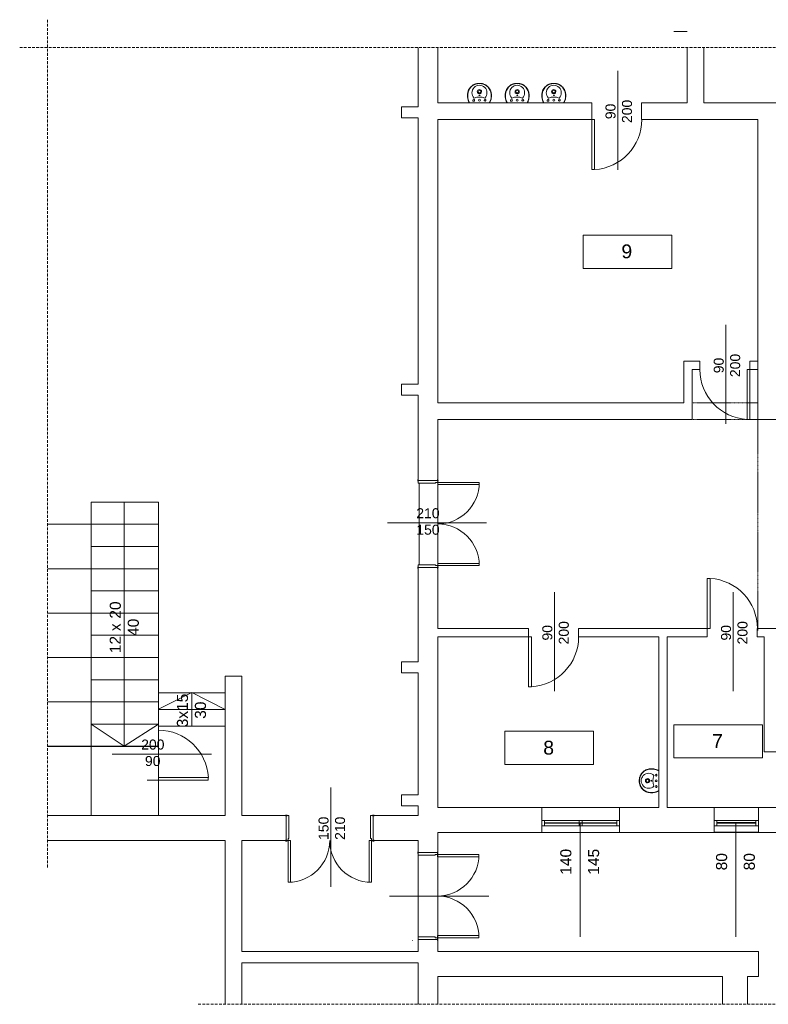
# Model space of a CAD drawing. Header units: millimetres. Extents: x -25482 to 40133, y -15451 to 2292.
# Tile 1 of 3: x 7835 to 21329, y -15451 to 2292. Entities that reach past the tile are written whole.
import ezdxf

# ---------------------------------------------------------------- set-up
doc = ezdxf.new("R2010")
doc.units = ezdxf.units.MM
for name, pattern in [('DASHED', [0.75, 0.5, -0.25]), ('Ponad', [3.96875, 2.38125, -1.5875]), ('Wyburzony', [4.8, 3.2, -1.6])]:
    doc.linetypes.add(name, pattern=pattern)
for name, color, linetype, lineweight in [('A-AREA-IDEN', 250, 'Continuous', 9), ('A-DETL-DEMO', 6, 'Wyburzony', 9), ('A-DETL-THIN', 151, 'Continuous', 9), ('A-DOOR', 250, 'Continuous', 9), ('A-DOOR-FRAM', 31, 'Continuous', 18), ('A-DOOR-IDEN', 250, 'Continuous', 9), ('A-FLOR', 192, 'Continuous', 9), ('A-GENM', 13, 'Continuous', 9), ('A-GLAZ', 250, 'Continuous', 9), ('A-GLAZ-IDEN', 250, 'Continuous', 9), ('A-WALL', 113, 'Continuous', 9), ('G-ANNO-TEXT', 231, 'Continuous', 9), ('P-SANR-FIXT', 250, 'Continuous', 9), ('S-STRS', 31, 'Continuous', 9)]:
    doc.layers.add(name, color=color, linetype=linetype, lineweight=lineweight)
doc.styles.add('Arial_1', font='arial.ttf', dxfattribs={"height": 200})
doc.styles.add('Arial_2', font='arial.ttf', dxfattribs={"height": 250})
doc.styles.add('Arial_4', font='arial.ttf', dxfattribs={"height": 180})

# ---------------------------------------------------------------- blocks, each defined once
blk = doc.blocks.new('M_Jednoskrzydłowe płytowe - 90x200-423139-PARTER')
at = {"layer": 'A-DOOR', "lineweight": 18}
for p, q in [((399, 150), (399, 1050)), ((450, 1050), (399, 1050)), ((450, 150), (450, 1050)), ((450, 150), (399, 150))]:
    blk.add_line(p, q, dxfattribs=at)
at = {"layer": 'A-DOOR'}
blk.add_arc((450, 150), 902, 93.2424, 180, dxfattribs=at)
blk = doc.blocks.new('M_Jednoskrzydłowe płytowe - 90x200-421705-PARTER')
at = {"layer": 'A-DOOR', "lineweight": 18}
for p, q in [((399, -75), (399, -975)), ((450, -75), (399, -75)), ((450, -75), (450, -975)), ((450, -975), (399, -975))]:
    blk.add_line(p, q, dxfattribs=at)
at = {"layer": 'A-DOOR'}
blk.add_arc((450, -75), 902, 180, 266.7576, dxfattribs=at)
blk = doc.blocks.new('M_Jednoskrzydłowe płytowe - 90x200-421919-PARTER')
at = {"layer": 'A-DOOR', "lineweight": 18}
for p, q in [((399, 75), (399, 975)), ((450, 975), (399, 975)), ((450, 75), (450, 975)), ((450, 75), (399, 75))]:
    blk.add_line(p, q, dxfattribs=at)
at = {"layer": 'A-DOOR'}
blk.add_arc((450, 75), 902, 93.2424, 180, dxfattribs=at)
blk = doc.blocks.new('Int_ Double - PP _1_46m x 2_04m_-449318-PARTER')
at = {"layer": 'A-DOOR', "lineweight": 25}
for p, q in [((-805, 180), (-835, 180)), ((-835, 180), (-835, 175)), ((-805, 175), (-805, 180)), ((765, 180), (735, 180)), ((735, 180), (735, 175)), ((765, 175), (765, 180)), ((-820, 175), (-805, 175)), ((735, 175), (750, 175)), ((-835, -175), (-835, -180)), ((-805, -175), (-820, -175)), ((-805, -180), (-805, -175)), ((750, -175), (735, -175)), ((735, -175), (735, -180)), ((765, -180), (765, -175)), ((-835, -180), (-805, -180)), ((735, -180), (765, -180))]:
    blk.add_line(p, q, dxfattribs=at)
at = {"layer": 'A-DOOR'}
for p, q in [((-745, -175), (-785, -175)), ((-785, -175), (-785, -925)), ((-745, -925), (-745, -175)), ((715, -175), (675, -175)), ((675, -175), (675, -925)), ((715, -925), (715, -175)), ((-785, -925), (-745, -925)), ((675, -925), (715, -925))]:
    blk.add_line(p, q, dxfattribs=at)
for centre, start, end in [((-785, -175), 270, 360), ((715, -175), 180, 270)]:
    blk.add_arc(centre, 750, start, end, dxfattribs=at)
at = {"layer": 'A-DOOR-FRAM'}
for p, q in [((-770, 175), (-820, 175)), ((-770, -135), (-770, 175)), ((750, 175), (700, 175)), ((700, 175), (700, -135)), ((-820, -175), (-785, -175)), ((-785, -175), (-785, -135)), ((-785, -135), (-770, -135)), ((700, -135), (715, -135)), ((715, -135), (715, -175)), ((715, -175), (750, -175))]:
    blk.add_line(p, q, dxfattribs=at)
blk = doc.blocks.new('Okno_ramowe_uchylne gora-rozwierne - 120x150 2-458397-PARTER')
at = {"layer": 'A-GLAZ', "lineweight": 18}
for p, q in [((-359, 105), (-409, 105)), ((-409, 5), (-359, 5)), ((-359, 5), (-359, 105)), ((341, 55), (-359, 55)), ((-359, 55), (-359, 45)), ((-359, 45), (341, 45)), ((341, 105), (341, 5)), ((391, 105), (341, 105)), ((341, 45), (341, 55)), ((341, 5), (391, 5))]:
    blk.add_line(p, q, dxfattribs=at)
at = {"layer": 'A-GLAZ'}
for p, q in [((341, 105), (-359, 105)), ((-359, 5), (341, 5))]:
    blk.add_line(p, q, dxfattribs=at)
blk = doc.blocks.new('Okno_ramowe_2 belki_pionowo - 90x120 2-460286-PARTER')
at = {"layer": 'A-GLAZ', "lineweight": 18}
for p, q in [((-659, 105), (-709, 105)), ((-709, 105), (-709, 5)), ((-709, 5), (-659, 5)), ((-659, 5), (-659, 105)), ((641, 55), (-659, 55)), ((-659, 55), (-659, 50)), ((-659, 50), (641, 50)), ((16, 105), (-34, 105)), ((-34, 105), (-34, 5)), ((-34, 5), (16, 5)), ((16, 5), (16, 105)), ((641, 105), (641, 5)), ((691, 105), (641, 105)), ((641, 50), (641, 55)), ((641, 5), (691, 5)), ((691, 5), (691, 105))]:
    blk.add_line(p, q, dxfattribs=at)
at = {"layer": 'A-GLAZ'}
for p, q in [((-34, 105), (-659, 105)), ((-659, 5), (-34, 5)), ((641, 105), (16, 105)), ((16, 5), (641, 5))]:
    blk.add_line(p, q, dxfattribs=at)
blk = doc.blocks.new('Sink - Cloakroom - 440 x 350mm-466849-PARTER')
at = {"layer": 'P-SANR-FIXT', "flags": 128}
for points in [[(-183, -1), (-187, -10), (-192, -19), (-196, -29), (-200, -39), (-203, -49), (-206, -60), (-209, -70), (-211, -81), (-213, -91), (-214, -102), (-215, -113), (-216, -123), (-216, -134), (-216, -145), (-215, -156), (-214, -166), (-212, -177), (-210, -188), (-208, -194)], [(208, -194), (211, -184), (213, -173), (214, -162), (215, -152), (216, -141), (216, -130), (216, -119), (215, -109), (214, -98), (212, -87), (211, -77), (208, -66), (205, -56), (202, -46), (199, -35), (195, -25), (190, -16), (185, -6), (183, -1)], [(-208, -194), (-206, -202), (-204, -210), (-201, -218), (-198, -226), (-195, -234), (-191, -241), (-187, -248), (-183, -255), (-178, -262), (-173, -269), (-168, -276), (-163, -282), (-157, -288), (-151, -294), (-145, -300), (-139, -305), (-132, -311), (-126, -316), (-119, -320), (-112, -325), (-104, -329), (-97, -333), (-89, -336), (-82, -339), (-74, -342), (-66, -345), (-58, -347), (-50, -349), (-42, -350), (-33, -352), (-25, -353), (-17, -353), (-9, -353), (0, -353), (0, -353)], [(0, -353), (8, -353), (17, -353), (25, -353), (33, -352), (42, -350), (50, -349), (58, -347), (66, -345), (74, -342), (82, -339), (89, -336), (97, -333), (104, -329), (112, -325), (119, -320), (126, -316), (132, -311), (139, -306), (145, -300), (151, -294), (157, -289), (163, -282), (168, -276), (173, -269), (178, -263), (183, -256), (187, -248), (191, -241), (195, -234), (198, -226), (201, -218), (204, -210), (206, -203), (208, -194), (208, -194)]]:
    blk.add_lwpolyline(points, dxfattribs=at)
at = {"layer": 'P-SANR-FIXT'}
for centre, radius, start, end in [((53, -131), 264, 150.6873, 193.6351), ((0, -184), 135, 135.4629, 45.0556), ((-101, -51), 17, 360, 180), ((-101, -51), 17, 180, 360), ((-2, 160), 267, 249.1986, 291.3199), ((0, -204), 38.6, 360, 180), ((-1, -49), 16.8, 90, 270), ((-1, -49), 16.8, 270, 90), ((104, -50), 17, 360, 180), ((104, -50), 17, 180, 360), ((-53, -131), 264, 346.3649, 29.3127), ((-6, -145), 204, 193.6351, 271.6558), ((-6, -145), 204, 205.1998, 208.0785), ((-6, -145), 204, 231.2065, 234.0851), ((-6, -145), 204, 257.2131, 260.0918), ((0, -204), 38.6, 180, 360), ((0, -204), 23.5, 360, 180), ((0, -204), 23.5, 180, 360), ((6, -145), 204, 268.3442, 346.3649), ((6, -145), 204, 279.909, 282.7876), ((6, -145), 204, 305.9156, 308.7943), ((6, -145), 204, 331.9223, 334.8009)]:
    blk.add_arc(centre, radius, start, end, dxfattribs=at)
for major_axis in [(-9.08, 0), (9.08, 0)]:
    blk.add_ellipse((-1, -137), major_axis=major_axis, ratio=0.332108, start_param=3.141593, end_param=6.283185, dxfattribs=at)
blk.add_open_spline([(0, -349), (0, -350), (0, -351), (0, -353), (0, -353), (0, -353), (0, -353)], degree=3, knots=[-1, -1, -1, -1, -0.75, -0.5, -0.25, -0.1429354, -0.1429354, -0.1429354, -0.1429354], dxfattribs=at)
blk.add_open_spline([(0, -353), (0, -353), (0, -353), (0, -353)], degree=3, dxfattribs=at)
blk = doc.blocks.new('Sink - Cloakroom - 440 x 350mm-V10-PARTER')
at = {"layer": 'P-SANR-FIXT', "flags": 128}
for points in [[(-182, 0), (-187, -10), (-192, -19), (-196, -29), (-200, -39), (-203, -49), (-206, -60), (-209, -70), (-211, -81), (-213, -91), (-214, -102), (-215, -113), (-216, -123), (-216, -134), (-216, -145), (-215, -156), (-214, -166), (-212, -177), (-210, -188), (-208, -194)], [(208, -194), (211, -184), (213, -173), (214, -162), (215, -152), (216, -141), (216, -130), (216, -119), (215, -109), (214, -98), (212, -87), (211, -77), (208, -66), (205, -56), (202, -46), (199, -35), (195, -25), (190, -16), (185, -6), (182, 0)], [(-208, -194), (-206, -202), (-204, -210), (-201, -218), (-198, -226), (-195, -234), (-191, -241), (-187, -248), (-183, -255), (-178, -262), (-173, -269), (-168, -276), (-163, -282), (-157, -288), (-151, -294), (-145, -300), (-139, -305), (-132, -311), (-126, -316), (-119, -320), (-112, -325), (-104, -329), (-97, -333), (-89, -336), (-82, -339), (-74, -342), (-66, -345), (-58, -347), (-50, -349), (-42, -350), (-33, -352), (-25, -353), (-17, -353), (-9, -353), (0, -353), (0, -353)], [(0, -353), (8, -353), (17, -353), (25, -353), (33, -352), (42, -350), (50, -349), (58, -347), (66, -345), (74, -342), (82, -339), (89, -336), (97, -333), (104, -329), (112, -325), (119, -320), (126, -316), (132, -311), (139, -306), (145, -300), (151, -294), (157, -289), (163, -282), (168, -276), (173, -269), (178, -263), (183, -256), (187, -248), (191, -241), (195, -234), (198, -226), (201, -218), (204, -210), (206, -203), (208, -194), (208, -194)]]:
    blk.add_lwpolyline(points, dxfattribs=at)
at = {"layer": 'P-SANR-FIXT'}
for centre, radius, start, end in [((53, -131), 264, 150.3649, 193.6351), ((0, -184), 135, 135.4629, 45.0556), ((-101, -51), 17, 360, 180), ((-101, -51), 17, 180, 360), ((-2, 160), 267, 249.1986, 291.3199), ((0, -204), 38.6, 360, 180), ((-1, -49), 16.8, 90, 270), ((-1, -49), 16.8, 270, 90), ((104, -50), 17, 360, 180), ((104, -50), 17, 180, 360), ((-53, -131), 264, 346.3649, 29.6351), ((-6, -145), 204, 193.6351, 271.6558), ((-6, -145), 204, 205.1998, 208.0785), ((-6, -145), 204, 231.2065, 234.0851), ((-6, -145), 204, 257.2131, 260.0918), ((0, -204), 38.6, 180, 360), ((0, -204), 23.5, 360, 180), ((0, -204), 23.5, 180, 360), ((6, -145), 204, 268.3442, 346.3649), ((6, -145), 204, 279.909, 282.7876), ((6, -145), 204, 305.9156, 308.7943), ((6, -145), 204, 331.9223, 334.8009)]:
    blk.add_arc(centre, radius, start, end, dxfattribs=at)
for major_axis in [(-9.08, 0), (9.08, 0)]:
    blk.add_ellipse((-1, -137), major_axis=major_axis, ratio=0.332108, start_param=3.141593, end_param=6.283185, dxfattribs=at)
blk.add_open_spline([(0, -349), (0, -350), (0, -351), (0, -353), (0, -353), (0, -353), (0, -353)], degree=3, knots=[-1, -1, -1, -1, -0.75, -0.5, -0.25, -0.1429354, -0.1429354, -0.1429354, -0.1429354], dxfattribs=at)
blk.add_open_spline([(0, -353), (0, -353), (0, -353), (0, -353)], degree=3, dxfattribs=at)
blk = doc.blocks.new('M_Jednoskrzydłowe płytowe - 90x200-479517-PARTER')
at = {"layer": 'A-DOOR', "lineweight": 18}
for p, q in [((399, 100), (399, 1000)), ((450, 1000), (399, 1000)), ((450, 100), (450, 1000)), ((450, 100), (399, 100))]:
    blk.add_line(p, q, dxfattribs=at)
at = {"layer": 'A-DOOR'}
blk.add_arc((450, 100), 902, 93.2424, 180, dxfattribs=at)
blk = doc.blocks.new('Int_ Double - PP _1_46m x 2_04m_-492350-PARTER')
at = {"layer": 'A-DOOR', "lineweight": 25}
for p, q in [((-805, 230), (-835, 230)), ((-835, 230), (-835, 225)), ((-835, 225), (-805, 225)), ((-805, 225), (-805, 230)), ((765, 230), (735, 230)), ((735, 230), (735, 225)), ((735, 225), (765, 225)), ((765, 225), (765, 230)), ((-805, -225), (-835, -225)), ((-835, -225), (-835, -230)), ((-835, -230), (-805, -230)), ((-805, -230), (-805, -225)), ((765, -225), (735, -225)), ((735, -225), (735, -230)), ((735, -230), (765, -230)), ((765, -230), (765, -225))]:
    blk.add_line(p, q, dxfattribs=at)
at = {"layer": 'A-DOOR'}
for p, q in [((-745, -225), (-785, -225)), ((-785, -225), (-785, -975)), ((-745, -975), (-745, -225)), ((715, -225), (675, -225)), ((675, -225), (675, -975)), ((715, -975), (715, -225)), ((-785, -975), (-745, -975)), ((675, -975), (715, -975))]:
    blk.add_line(p, q, dxfattribs=at)
for centre, start, end in [((-785, -225), 270, 360), ((715, -225), 180, 270)]:
    blk.add_arc(centre, 750, start, end, dxfattribs=at)
at = {"layer": 'A-DOOR-FRAM'}
for p, q in [((-820, 225), (-820, -225)), ((-770, 225), (-820, 225)), ((-770, -185), (-770, 225)), ((750, 225), (700, 225)), ((700, 225), (700, -185)), ((750, -225), (750, 225)), ((-820, -225), (-785, -225)), ((-785, -225), (-785, -185)), ((-785, -185), (-770, -185)), ((700, -185), (715, -185)), ((715, -185), (715, -225)), ((715, -225), (750, -225))]:
    blk.add_line(p, q, dxfattribs=at)
blk = doc.blocks.new('M_Oznaczenie pomieszczenia - Oznaczenie pomieszczenia 3-509530-PARTER')
at = {"layer": 'A-AREA-IDEN'}
for p, q in [((-8, 3), (-8, -3)), ((-8, 3), (8, 3)), ((8, 3), (8, -3)), ((-8, -3), (8, -3))]:
    blk.add_line(p, q, dxfattribs=at)
blk = doc.blocks.new('M_Oznaczenie okna - M_Oznaczenie okna-3796-PARTER')
at = {"layer": 'A-GLAZ-IDEN'}
blk.add_line((-0.1, 3.25), (-0.1, -17.16), dxfattribs=at)
blk = doc.blocks.new('M_Oznaczenie drzwi - M_Oznaczenie drzwi-1233-PARTER')
at = {"layer": 'A-DOOR-IDEN'}
blk.add_line((0.19, 7.31), (0.19, -10.57), dxfattribs=at)

msp = doc.modelspace()

# ---------------------------------------------------------------- linework, layer by layer
at = {"color": 18, "linetype": 'DASHED', "lineweight": 5, "ltscale": 100, "true_color": 0x000000}
for p, q in [((8335, 2292), (8335, -13001)), ((7835, 1792), (38537, 1792)), ((21453, -15451), (11039, -15451))]:
    msp.add_line(p, q, dxfattribs=at)
at = {"color": 18, "lineweight": 5, "true_color": 0x000000}
for p, q in [((11539, -12501), (11539, -15451)), ((11839, -12501), (11839, -14501)), ((15369, -14501), (21153, -14501)), ((21153, -14951), (21153, -14501)), ((11839, -14701), (11839, -15451)), ((15369, -14951), (15369, -15451)), ((20953, -14951), (20953, -15451))]:
    msp.add_line(p, q, dxfattribs=at)
at = {"layer": 'A-DETL-DEMO', "color": 18, "lineweight": 5, "true_color": 0x000000}
for p, q in [((19957, -4612), (21141, -4612)), ((19957, -4912), (21141, -4912)), ((21141, -4912), (21141, -8712))]:
    msp.add_line(p, q, dxfattribs=at)
at = {"layer": 'A-DETL-THIN', "color": 18, "lineweight": 5, "true_color": 0x000000}
for p, q in [((9720, -6401), (9720, -10801)), ((9125, -8801), (9125, -9073)), ((10335, -8801), (9125, -8801)), ((10335, -8801), (10335, -9073)), ((10335, -8816), (10335, -9073)), ((10335, -9073), (10335, -9201)), ((10935, -9834), (10335, -10134)), ((10935, -9834), (10935, -10434)), ((10935, -9834), (11540, -10138)), ((9720, -10801), (9125, -10401)), ((9720, -10801), (10335, -10401)), ((9125, -12051), (9125, -10804)), ((10335, -12051), (10335, -10804)), ((10335, -12051), (10335, -11412))]:
    msp.add_line(p, q, dxfattribs=at)
at = {"layer": 'A-DOOR', "color": 18, "lineweight": 5, "true_color": 0x000000}
for p, q in [((15019, -12701), (15014, -12701)), ((15014, -12701), (15014, -12731)), ((15014, -12731), (15019, -12731)), ((15019, -12731), (15019, -12701)), ((15369, -12701), (15364, -12701)), ((15364, -12701), (15364, -12731)), ((15364, -12731), (15369, -12731)), ((15364, -12751), (15364, -12791)), ((16114, -12751), (15364, -12751)), ((15369, -12731), (15369, -12701)), ((16114, -12791), (16114, -12751)), ((15364, -12791), (16114, -12791)), ((14909, -14301), (14914, -14301)), ((16114, -14211), (15364, -14211)), ((15364, -14211), (15364, -14251)), ((15364, -14251), (16114, -14251)), ((15369, -14271), (15364, -14271)), ((15364, -14271), (15364, -14301)), ((15364, -14301), (15369, -14301)), ((15369, -14301), (15369, -14271)), ((16114, -14251), (16114, -14211))]:
    msp.add_line(p, q, dxfattribs=at)
for centre, start, end in [((15364, -12751), 270, 0), ((15364, -14251), 0, 90)]:
    msp.add_arc(centre, 750, start, end, dxfattribs=at)
at = {"layer": 'A-DOOR-FRAM', "color": 18, "lineweight": 5, "true_color": 0x000000}
for p, q in [((15364, -12716), (15014, -12716)), ((15019, -12716), (15019, -12766)), ((15019, -12766), (15324, -12766)), ((15324, -12766), (15324, -12751)), ((15324, -12751), (15364, -12751)), ((15364, -12751), (15364, -12716)), ((15324, -14236), (15019, -14236)), ((15019, -14286), (15364, -14286)), ((15324, -14251), (15324, -14236)), ((15364, -14251), (15324, -14251)), ((15364, -14286), (15364, -14251))]:
    msp.add_line(p, q, dxfattribs=at)
at = {"layer": 'A-FLOR', "color": 18, "lineweight": 5, "true_color": 0x000000}
for p, q in [((15035, -7530), (15035, -6060)), ((15369, -6045), (15369, -7545)), ((10335, -6801), (10339, -6801)), ((10339, -6801), (10339, -9536)), ((10339, -9536), (10335, -9536))]:
    msp.add_line(p, q, dxfattribs=at)
at = {"layer": 'A-GENM', "color": 18, "lineweight": 5, "true_color": 0x000000}
for p, q in [((9125, -6801), (9125, -6401)), ((10335, -6401), (9125, -6401)), ((10335, -6401), (10335, -6801)), ((8335, -6801), (9125, -6801)), ((9125, -7201), (9125, -6801)), ((9125, -6801), (10335, -6801)), ((9125, -6801), (9125, -7201)), ((10335, -6801), (10335, -7201)), ((9125, -7601), (9125, -7201)), ((9125, -7201), (10335, -7201)), ((10335, -7201), (10335, -7601)), ((9125, -7601), (8335, -7601)), ((9125, -8001), (9125, -7601)), ((9125, -7601), (10335, -7601)), ((9125, -7601), (9125, -8001)), ((10335, -7601), (10335, -8001)), ((9125, -8401), (9125, -8001)), ((9125, -8001), (10335, -8001)), ((10335, -8001), (10335, -8401)), ((9125, -8401), (8335, -8401)), ((9125, -8801), (9125, -8401)), ((9125, -8401), (10335, -8401)), ((9125, -8401), (9125, -8801)), ((10335, -8401), (10335, -8801)), ((9125, -9201), (8335, -9201)), ((9125, -9201), (9125, -9073)), ((9125, -9601), (9125, -9201)), ((9125, -9201), (10335, -9201)), ((9125, -9201), (9125, -9601)), ((10335, -9201), (10335, -9601)), ((9125, -10001), (9125, -9601)), ((9125, -9601), (10335, -9601)), ((10335, -9601), (10335, -10001)), ((9125, -10001), (8335, -10001)), ((9125, -10401), (9125, -10001)), ((9125, -10001), (10335, -10001)), ((9125, -10001), (9125, -10401)), ((10335, -10001), (10335, -10401)), ((9125, -10801), (9125, -10401)), ((9125, -10401), (10335, -10401)), ((10335, -10401), (10335, -10801)), ((9125, -10801), (8335, -10801)), ((8335, -10804), (9125, -10804)), ((9125, -10804), (9125, -10801)), ((9125, -10801), (10335, -10801)), ((10335, -10804), (9125, -10804)), ((9125, -12051), (9125, -10804)), ((8335, -12051), (9125, -12051)), ((10335, -12051), (9125, -12051))]:
    msp.add_line(p, q, dxfattribs=at)
at = {"layer": 'A-WALL', "color": 18, "lineweight": 5, "true_color": 0x000000}
for p, q in [((19866, 2077), (19626, 2077)), ((15019, 1792), (15019, 723)), ((15369, 792), (15369, 1792)), ((19866, 792), (19866, 1792)), ((20166, 1792), (20166, 792)), ((15019, 723), (14720, 723)), ((14720, 723), (14720, 523)), ((15369, 792), (18146, 792)), ((18146, 492), (18146, 792)), ((19866, 792), (19046, 792)), ((19046, 492), (19046, 792)), ((22411, 792), (20166, 792)), ((14720, 523), (15019, 523)), ((15019, 523), (15019, -4277)), ((15369, -4612), (15369, 492)), ((15369, 492), (18146, 492)), ((19046, 492), (21141, 492)), ((21141, -4912), (21141, 492)), ((19807, -4612), (19807, -3861)), ((20097, -3861), (19807, -3861)), ((20097, -4011), (20097, -3861)), ((20997, -3861), (21137, -3861)), ((20997, -4011), (20997, -3861)), ((21137, -4011), (21137, -3861)), ((19957, -4011), (19957, -4912)), ((19957, -4011), (20097, -4011)), ((20997, -4011), (21137, -4011)), ((15019, -4277), (14720, -4277)), ((14720, -4277), (14720, -4477)), ((14720, -4477), (15019, -4477)), ((15019, -4477), (15019, -6010)), ((15369, -4612), (19807, -4612)), ((15369, -6010), (15369, -4912)), ((19957, -4912), (15369, -4912)), ((21141, -4912), (27179, -4912)), ((15369, -6010), (15019, -6010)), ((15019, -7580), (15019, -9277)), ((15369, -7580), (15019, -7580)), ((15369, -8678), (15369, -7580)), ((17008, -8678), (15369, -8678)), ((17008, -8678), (17008, -8828)), ((20229, -8678), (17908, -8678)), ((17908, -8678), (17908, -8828)), ((20229, -8678), (20229, -8828)), ((21693, -8678), (21129, -8678)), ((21129, -8678), (21129, -8828)), ((15369, -11907), (15369, -8828)), ((15369, -8828), (17008, -8828)), ((19356, -8828), (17908, -8828)), ((19356, -11907), (19356, -8828)), ((20229, -8828), (19506, -8828)), ((19506, -8828), (19506, -11907)), ((21129, -8828), (21254, -8828)), ((21254, -10902), (21254, -8828)), ((15019, -9277), (14720, -9277)), ((14720, -9277), (14720, -9477)), ((11539, -12051), (11539, -9536)), ((11539, -9536), (11839, -9536)), ((11839, -9536), (11839, -12051)), ((14720, -9477), (15019, -9477)), ((15019, -9477), (15019, -11677)), ((22074, -10902), (21254, -10902)), ((10335, -11412), (10135, -11412)), ((15019, -11677), (14720, -11677)), ((14720, -11677), (14720, -11877)), ((14720, -11877), (15019, -11877)), ((15019, -11877), (15019, -12051)), ((10135, -12051), (8335, -12051)), ((11539, -12051), (10335, -12051)), ((12639, -12051), (11839, -12051)), ((12639, -12501), (12639, -12051)), ((15019, -12051), (14209, -12051)), ((14209, -12051), (14209, -12501)), ((15369, -11907), (17246, -11907)), ((17246, -11907), (18646, -11907)), ((17246, -12357), (17246, -11907)), ((18646, -11907), (19356, -11907)), ((18646, -12357), (18646, -11907)), ((20353, -11907), (19506, -11907)), ((20353, -11907), (21153, -11907)), ((20353, -11907), (20353, -12348)), ((22843, -11907), (21153, -11907)), ((21153, -11907), (21153, -12348)), ((15369, -14501), (15369, -12357)), ((15369, -12357), (17246, -12357)), ((18646, -12357), (17246, -12357)), ((27137, -12357), (18646, -12357)), ((21153, -12348), (20353, -12348)), ((8335, -12501), (11539, -12501)), ((11839, -12501), (12639, -12501)), ((14209, -12501), (15019, -12501)), ((15019, -14501), (15019, -12501)), ((11839, -14501), (15019, -14501)), ((11839, -14701), (15019, -14701)), ((15019, -15451), (15019, -14701)), ((15369, -14951), (20503, -14951)), ((20503, -14951), (20503, -15451)), ((20953, -14951), (21153, -14951))]:
    msp.add_line(p, q, dxfattribs=at)
at = {"layer": 'S-STRS', "color": 18, "lineweight": 5, "true_color": 0x000000}
for p, q in [((10339, -9836), (10339, -9536)), ((10339, -10136), (10339, -9836)), ((10339, -9836), (11539, -9836)), ((10339, -10436), (10339, -10136)), ((10339, -10136), (11539, -10136)), ((10339, -10436), (11539, -10436))]:
    msp.add_line(p, q, dxfattribs=at)
at = {"layer": 'S-STRS', "color": 18, "linetype": 'Ponad', "lineweight": 5, "true_color": 0x000000}
for p, q in [((10339, -9836), (11539, -9836)), ((10339, -10136), (11539, -10136)), ((10339, -10436), (11539, -10436))]:
    msp.add_line(p, q, dxfattribs=at)

# ---------------------------------------------------------------- block references
at = {"layer": 'A-AREA-IDEN', "color": 18, "lineweight": 5, "true_color": 0x000000, "xscale": 99.99999999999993, "yscale": 99.99999999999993, "zscale": 99.99999999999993}
for p in [(18789, -1889), (20424, -10712), (17380, -10832)]:
    msp.add_blockref('M_Oznaczenie pomieszczenia - Oznaczenie pomieszczenia 3-509530-PARTER', p, dxfattribs=at)
at = {"layer": 'A-DOOR', "color": 18, "lineweight": 5, "true_color": 0x000000}
for name, p, rotation in [('M_Jednoskrzydłowe płytowe - 90x200-423139-PARTER', (18596, 642), 180), ('Int_ Double - PP _1_46m x 2_04m_-449318-PARTER', (15194, -6760), 89.99999999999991), ('M_Jednoskrzydłowe płytowe - 90x200-421705-PARTER', (20679, -8753), 180), ('M_Jednoskrzydłowe płytowe - 90x200-421919-PARTER', (17458, -8753), 180), ('M_Jednoskrzydłowe płytowe - 90x200-479517-PARTER', (10235, -10962), 269.9999999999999)]:
    msp.add_blockref(name, p, dxfattribs=dict(at, rotation=rotation))
for name, p in [('M_Jednoskrzydłowe płytowe - 90x200-421705-PARTER', (20547, -3936)), ('Int_ Double - PP _1_46m x 2_04m_-492350-PARTER', (13459, -12276))]:
    msp.add_blockref(name, p, dxfattribs=at)
at = {"layer": 'A-DOOR-IDEN', "color": 18, "lineweight": 5, "true_color": 0x000000, "xscale": 99.99999999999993, "yscale": 99.99999999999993, "zscale": 99.99999999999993}
for p in [(18596, 642), (20547, -3936), (17458, -8753), (20679, -8753), (13424, -12276)]:
    msp.add_blockref('M_Oznaczenie drzwi - M_Oznaczenie drzwi-1233-PARTER', p, dxfattribs=at)
for p, rotation in [((15194, -6795), 89.99999999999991), ((10235, -10962), 89.99999999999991), ((15234, -13520), 90)]:
    msp.add_blockref('M_Oznaczenie drzwi - M_Oznaczenie drzwi-1233-PARTER', p, dxfattribs=dict(at, rotation=rotation))
at = {"layer": 'A-GLAZ', "color": 18, "lineweight": 5, "true_color": 0x000000, "rotation": 180}
for name, p in [('Okno_ramowe_2 belki_pionowo - 90x120 2-460286-PARTER', (17937, -12132)), ('Okno_ramowe_uchylne gora-rozwierne - 120x150 2-458397-PARTER', (20744, -12132))]:
    msp.add_blockref(name, p, dxfattribs=at)
at = {"layer": 'A-GLAZ-IDEN', "color": 18, "lineweight": 5, "true_color": 0x000000, "xscale": 99.99999999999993, "yscale": 99.99999999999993, "zscale": 99.99999999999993}
for p in [(17946, -12522), (20753, -12522)]:
    msp.add_blockref('M_Oznaczenie okna - M_Oznaczenie okna-3796-PARTER', p, dxfattribs=at)
at = {"layer": 'P-SANR-FIXT', "color": 18, "lineweight": 5, "true_color": 0x000000}
for name, p, rotation in [('Sink - Cloakroom - 440 x 350mm-466849-PARTER', (16122, 791), 180), ('Sink - Cloakroom - 440 x 350mm-466849-PARTER', (16802, 791), 180), ('Sink - Cloakroom - 440 x 350mm-466849-PARTER', (17462, 791), 180), ('Sink - Cloakroom - 440 x 350mm-V10-PARTER', (19356, -11423), 269.9999999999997)]:
    msp.add_blockref(name, p, dxfattribs=dict(at, rotation=rotation))

# ---------------------------------------------------------------- texts
at = {"layer": 'A-AREA-IDEN', "color": 18, "lineweight": 5, "true_color": 0x000000, "char_height": 250, "width": 232.49, "attachment_point": 1, "style": 'Arial_2'}
for s, insert in [('\\fArial|b0|i0|c238|p34|;9', (18681, -1758)), ('\\fArial|b0|i0|c238|p34|;7', (20316, -10581)), ('\\fArial|b0|i0|c238|p34|;8', (17272, -10701))]:
    msp.add_mtext(s, dxfattribs=dict(at, insert=insert))
at = {"layer": 'A-DOOR-IDEN', "color": 18, "lineweight": 5, "true_color": 0x000000, "char_height": 180, "attachment_point": 1, "rotation": 90, "style": 'Arial_4'}
for s, insert, width in [('90', (18394, 499), 336.71), ('200', (18691, 429), 505.06), ('90', (20345, -4079), 336.71), ('200', (20641, -4149), 505.06), ('90', (17255, -8896), 336.71), ('200', (17552, -8966), 505.06), ('90', (20476, -8896), 336.71), ('200', (20773, -8966), 505.06), ('150', (13222, -12489), 505.06), ('210', (13519, -12489), 505.06)]:
    msp.add_mtext(s, dxfattribs=dict(at, insert=insert, width=width))
at = {"layer": 'A-DOOR-IDEN', "color": 18, "lineweight": 5, "true_color": 0x000000, "char_height": 180, "attachment_point": 1, "style": 'Arial_4'}
for s, insert, width in [('210', (14984, -6512), 505.06), ('150', (14984, -6809), 505.06), ('200', (10025, -10680), 505.06), ('90', (10093, -10977), 336.71)]:
    msp.add_mtext(s, dxfattribs=dict(at, insert=insert, width=width))
at = {"layer": 'A-GLAZ-IDEN', "color": 18, "lineweight": 5, "true_color": 0x000000, "char_height": 200, "attachment_point": 1, "rotation": 90, "style": 'Arial_1'}
for s, insert, width in [('140', (17579, -13116), 577.21), ('145', (18079, -13116), 577.21), ('80', (20386, -13037), 384.81), ('80', (20886, -13037), 384.81)]:
    msp.add_mtext(s, dxfattribs=dict(at, insert=insert, width=width))
at = {"layer": 'G-ANNO-TEXT', "color": 18, "lineweight": 5, "true_color": 0x000000, "char_height": 200, "attachment_point": 1, "rotation": 90, "style": 'Arial_1'}
for s, insert, width in [('20', (9458, -8502), 384.81), ('\\fArial|b0|i0|c238|p34|; ', (9458, -8581), 96.2), ('\\fArial|b0|i0|c238|p34|;x', (9458, -8727), 176.37), ('40', (9782, -8813), 384.81), ('12 ', (9458, -9124), 481.01), ('3x15', (10668, -10459), 753.59), ('30', (10993, -10306), 384.81)]:
    msp.add_mtext(s, dxfattribs=dict(at, insert=insert, width=width))

doc.saveas('drawing.dxf')
